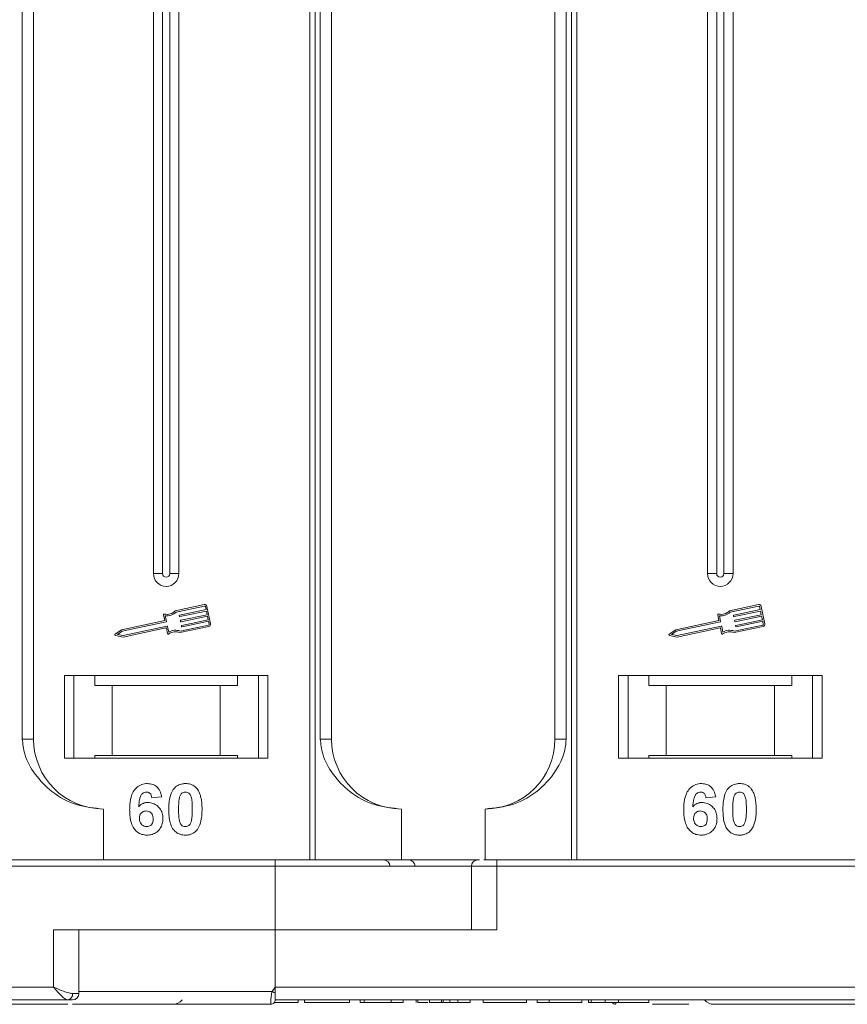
# Model space of a CAD drawing. Header units: millimetres. Extents: x -956 to 636, y -192 to 923.
# Tile 20 of 75: x -150 to -85, y 32 to 109. Entities that reach past the tile are written whole.
import ezdxf

# ---------------------------------------------------------------- set-up
doc = ezdxf.new("R2010")
doc.units = ezdxf.units.MM

msp = doc.modelspace()

# ---------------------------------------------------------------- linework, layer by layer
at = {"color": 7, "linetype": 'Continuous', "lineweight": 15}
for p, q in [((-149.89, 193.177), (-149.89, 52.677)), ((-149.004, 52.677), (-149.004, 193.177)), ((-139.575, 193.177), (-139.575, 65.677)), ((-138.86, 193.177), (-138.86, 65.677)), ((-138.29, 65.677), (-138.29, 193.177)), ((-137.575, 65.677), (-137.575, 193.177)), ((-127.287, 193.177), (-127.287, 43.177)), ((-126.868, 43.177), (-126.868, 193.177)), ((-126.46, 193.177), (-126.46, 52.677)), ((-125.575, 52.677), (-125.575, 193.177)), ((-108.004, 193.177), (-108.004, 52.677)), ((-107.119, 52.677), (-107.119, 193.177)), ((-106.712, 193.177), (-106.712, 43.177)), ((-106.292, 43.177), (-106.292, 193.177)), ((-96.004, 193.177), (-96.004, 65.677)), ((-95.289, 193.177), (-95.289, 65.677)), ((-94.719, 65.677), (-94.719, 193.177)), ((-94.004, 65.677), (-94.004, 193.177)), ((-138.86, 65.677), (-139.575, 65.677)), ((-137.575, 65.677), (-138.29, 65.677)), ((-95.289, 65.677), (-96.004, 65.677)), ((-94.004, 65.677), (-94.719, 65.677)), ((-135.578, 63.244), (-137.857, 62.762)), ((-135.554, 63.129), (-137.797, 62.655)), ((-137.519, 62.414), (-135.436, 62.854)), ((-135.412, 62.739), (-137.494, 62.299)), ((-135.436, 62.854), (-135.485, 63.083)), ((-135.351, 62.451), (-135.412, 62.739)), ((-135.078, 61.729), (-135.37, 63.108)), ((-92.008, 63.244), (-94.286, 62.762)), ((-91.984, 63.129), (-94.226, 62.655)), ((-93.948, 62.414), (-91.866, 62.854)), ((-91.841, 62.739), (-93.924, 62.299)), ((-91.866, 62.854), (-91.914, 63.083)), ((-91.781, 62.451), (-91.841, 62.739)), ((-91.508, 61.729), (-91.799, 63.108)), ((-138.685, 61.987), (-142.084, 61.269)), ((-138.779, 62.431), (-138.685, 61.987)), ((-138.646, 62.369), (-138.552, 61.925)), ((-137.529, 62.321), (-137.541, 62.379)), ((-137.444, 61.919), (-137.456, 61.977)), ((-137.434, 62.011), (-135.351, 62.451)), ((-135.327, 62.336), (-137.409, 61.896)), ((-137.349, 61.609), (-135.266, 62.049)), ((-135.242, 61.934), (-137.324, 61.494)), ((-135.266, 62.049), (-135.327, 62.336)), ((-135.193, 61.704), (-135.242, 61.934)), ((-95.115, 61.987), (-98.513, 61.269)), ((-95.209, 62.431), (-95.115, 61.987)), ((-95.076, 62.369), (-94.982, 61.925)), ((-93.959, 62.321), (-93.971, 62.379)), ((-93.874, 61.919), (-93.886, 61.977)), ((-93.863, 62.011), (-91.781, 62.451)), ((-91.756, 62.336), (-93.839, 61.896)), ((-93.778, 61.609), (-91.696, 62.049)), ((-91.671, 61.934), (-93.754, 61.494)), ((-91.696, 62.049), (-91.756, 62.336)), ((-91.623, 61.704), (-91.671, 61.934)), ((-142.084, 61.269), (-142.586, 60.918)), ((-142.036, 61.159), (-142.405, 60.901)), ((-138.575, 61.89), (-142.036, 61.159)), ((-141.963, 60.814), (-138.502, 61.546)), ((-141.963, 60.694), (-138.593, 61.406)), ((-138.558, 61.384), (-138.47, 60.968)), ((-138.467, 61.523), (-138.373, 61.079)), ((-137.493, 61.039), (-135.214, 61.52)), ((-137.481, 61.161), (-135.239, 61.635)), ((-137.359, 61.517), (-137.371, 61.574)), ((-98.513, 61.269), (-99.015, 60.918)), ((-98.466, 61.159), (-98.835, 60.901)), ((-95.004, 61.89), (-98.466, 61.159)), ((-98.393, 60.814), (-94.932, 61.546)), ((-98.392, 60.694), (-95.022, 61.406)), ((-94.987, 61.384), (-94.9, 60.968)), ((-94.897, 61.523), (-94.803, 61.079)), ((-93.922, 61.039), (-91.644, 61.52)), ((-93.911, 61.161), (-91.668, 61.635)), ((-93.789, 61.517), (-93.801, 61.574)), ((-142.564, 60.812), (-141.963, 60.694)), ((-142.405, 60.901), (-141.963, 60.814)), ((-98.993, 60.812), (-98.392, 60.694)), ((-98.835, 60.901), (-98.393, 60.814)), ((-130.575, 57.677), (-146.575, 57.677)), ((-146.575, 57.677), (-146.575, 51.177)), ((-145.825, 51.177), (-145.825, 57.677)), ((-144.189, 57.677), (-144.189, 56.877)), ((-132.961, 56.877), (-132.961, 57.677)), ((-131.325, 57.677), (-131.325, 51.177)), ((-130.575, 51.177), (-130.575, 57.677)), ((-87.004, 57.677), (-103.004, 57.677)), ((-103.004, 57.677), (-103.004, 51.177)), ((-102.254, 51.177), (-102.254, 57.677)), ((-100.618, 57.677), (-100.618, 56.877)), ((-89.391, 56.877), (-89.391, 57.677)), ((-87.754, 57.677), (-87.754, 51.177)), ((-87.004, 51.177), (-87.004, 57.677)), ((-144.189, 56.877), (-142.825, 56.877)), ((-142.825, 56.877), (-142.825, 51.377)), ((-142.825, 56.877), (-134.325, 56.877)), ((-134.325, 51.377), (-134.325, 56.877)), ((-134.325, 56.877), (-132.961, 56.877)), ((-100.618, 56.877), (-99.254, 56.877)), ((-99.254, 56.877), (-99.254, 51.377)), ((-99.254, 56.877), (-90.754, 56.877)), ((-90.754, 51.377), (-90.754, 56.877)), ((-90.754, 56.877), (-89.391, 56.877)), ((-149.89, 52.677), (-149.004, 52.677)), ((-126.46, 52.677), (-125.575, 52.677)), ((-108.004, 52.677), (-107.119, 52.677)), ((-146.575, 51.177), (-130.575, 51.177)), ((-142.825, 51.377), (-144.189, 51.377)), ((-144.189, 51.177), (-144.189, 51.377)), ((-142.825, 51.377), (-134.325, 51.377)), ((-132.961, 51.377), (-134.325, 51.377)), ((-132.961, 51.377), (-132.961, 51.177)), ((-103.004, 51.177), (-87.004, 51.177)), ((-99.254, 51.377), (-100.618, 51.377)), ((-100.618, 51.177), (-100.618, 51.377)), ((-99.254, 51.377), (-90.754, 51.377)), ((-89.391, 51.377), (-90.754, 51.377)), ((-89.391, 51.377), (-89.391, 51.177)), ((-138.934, 48.133), (-139.703, 48.049)), ((-95.363, 48.133), (-96.133, 48.049)), ((-143.504, 47.177), (-143.504, 43.177)), ((-120.075, 47.177), (-120.075, 43.177)), ((-113.504, 43.177), (-113.504, 47.177)), ((-130.004, 43.177), (-179.576, 43.177)), ((-179.576, 42.677), (-130.004, 42.677)), ((-130.004, 42.677), (-130.004, 43.177)), ((-130.004, 42.677), (-130.004, 37.677)), ((-130.004, 42.677), (-114.576, 42.677)), ((-114.576, 42.677), (-114.576, 37.677)), ((-114.576, 42.677), (-112.576, 42.677)), ((-112.576, 42.677), (-112.576, 43.177)), ((-63.004, 43.177), (-112.576, 43.177)), ((-112.576, 37.677), (-112.576, 42.677)), ((-112.576, 42.677), (-63.004, 42.677)), ((-130.004, 37.677), (-147.433, 37.677)), ((-147.433, 37.677), (-147.433, 33.177)), ((-145.433, 32.677), (-145.433, 37.677)), ((-130.004, 33.177), (-130.004, 37.677)), ((-130.004, 37.677), (-112.576, 37.677)), ((-147.433, 33.177), (-197.004, 33.177)), ((-145.942, 32.677), (-145.433, 32.677)), ((-145.433, 32.827), (-130.238, 32.827)), ((-130.238, 32.827), (-130.004, 33.177)), ((-80.433, 33.177), (-130.004, 33.177)), ((-197.004, 32.177), (-146.315, 32.177)), ((-130.354, 31.827), (-130.354, 31.827)), ((-130.004, 32.179), (-130.004, 32.177)), ((-130.004, 32.177), (-79.315, 32.177)), ((-130.004, 32.177), (-105.376, 32.177)), ((-128.203, 32.177), (-128.203, 31.977)), ((-127.69, 31.977), (-127.69, 32.177)), ((-127.69, 31.977), (-124.165, 31.977)), ((-124.165, 32.177), (-124.165, 31.977)), ((-123.331, 32.177), (-123.331, 31.977)), ((-123.331, 31.977), (-123.011, 31.977)), ((-123.011, 32.177), (-123.011, 31.977)), ((-123.011, 31.977), (-120.895, 31.977)), ((-120.895, 31.977), (-120.895, 32.177)), ((-120.895, 31.977), (-119.934, 31.977)), ((-119.934, 32.177), (-119.934, 31.977)), ((-118.908, 32.177), (-118.908, 31.977)), ((-118.799, 32.177), (-118.799, 31.977)), ((-117.876, 32.177), (-117.876, 31.977)), ((-116.915, 31.977), (-117.876, 31.977)), ((-116.915, 32.177), (-116.915, 31.977)), ((-116.784, 32.177), (-116.784, 31.977)), ((-116.27, 32.177), (-116.27, 31.977)), ((-115.633, 32.177), (-115.633, 31.977)), ((-115.633, 31.977), (-114.671, 31.977)), ((-114.671, 32.177), (-114.671, 31.977)), ((-113.645, 32.177), (-113.645, 31.977)), ((-113.645, 31.977), (-110.248, 31.977)), ((-110.248, 32.177), (-110.248, 31.977)), ((-109.415, 32.177), (-109.415, 31.977)), ((-109.415, 31.977), (-108.453, 31.977)), ((-108.453, 32.177), (-108.453, 31.977)), ((-108.453, 31.977), (-105.889, 31.977)), ((-105.889, 32.177), (-105.889, 31.977)), ((-105.376, 32.177), (-105.376, 31.977)), ((-105.153, 32.177), (-105.153, 31.977)), ((-104.065, 32.177), (-104.065, 31.977)), ((-103.225, 31.827), (-103.225, 31.827)), ((-103.011, 32.177), (-103.011, 31.977)), ((-100.633, 32.177), (-100.633, 31.977))]:
    msp.add_line(p, q, dxfattribs=at)
for centre, radius, start, end in [((-138.575, 65.677), 1, 180, 0), ((-138.575, 65.677), 0.285, 180, 0), ((-95.004, 65.677), 1, 180, 0), ((-95.004, 65.677), 0.285, 180, 0), ((-138.503, 63.349), 0.873, 256.41469, 317.74736), ((-135.542, 63.071), 0.176, 11.9297, 101.9297), ((-135.542, 63.071), 0.0587, 11.9297, 101.9297), ((-94.932, 63.349), 0.873, 256.41469, 317.74736), ((-91.972, 63.071), 0.176, 11.9297, 101.9297), ((-91.972, 63.071), 0.0587, 11.9297, 101.9297), ((-138.722, 62.444), 0.0587, 76.41469, 191.9297), ((-138.503, 63.349), 0.99, 261.69305, 315.48899), ((-138.581, 61.919), 0.0294, 281.9297, 11.9297), ((-137.513, 62.385), 0.0294, 101.9297, 191.9297), ((-137.5, 62.327), 0.0294, 191.9297, 281.9297), ((-137.428, 61.983), 0.0294, 101.9297, 191.9297), ((-137.415, 61.925), 0.0294, 191.9297, 281.9297), ((-95.151, 62.444), 0.0587, 76.41469, 191.9297), ((-94.932, 63.349), 0.99, 261.69305, 315.48899), ((-95.01, 61.919), 0.0294, 281.9297, 11.9297), ((-93.942, 62.385), 0.0294, 101.9297, 191.9297), ((-93.93, 62.327), 0.0294, 191.9297, 281.9297), ((-93.857, 61.983), 0.0294, 101.9297, 191.9297), ((-93.845, 61.925), 0.0294, 191.9297, 281.9297), ((-138.587, 61.378), 0.0294, 11.9297, 101.9297), ((-138.496, 61.517), 0.0294, 11.9297, 101.9297), ((-137.846, 60.241), 0.99, 68.37041, 122.16635), ((-137.343, 61.58), 0.0294, 101.9297, 191.9297), ((-137.33, 61.523), 0.0294, 191.9297, 281.9297), ((-135.251, 61.692), 0.0587, 281.9297, 11.9297), ((-135.251, 61.692), 0.176, 281.9297, 11.9297), ((-95.016, 61.378), 0.0294, 11.9297, 101.9297), ((-94.925, 61.517), 0.0294, 11.9297, 101.9297), ((-94.276, 60.241), 0.99, 68.37041, 122.16635), ((-93.772, 61.58), 0.0294, 101.9297, 191.9297), ((-93.76, 61.523), 0.0294, 191.9297, 281.9297), ((-91.68, 61.692), 0.0587, 281.9297, 11.9297), ((-91.68, 61.692), 0.176, 281.9297, 11.9297), ((-142.552, 60.87), 0.0587, 124.95116, 258.90824), ((-138.413, 60.98), 0.0587, 191.9297, 307.44471), ((-137.846, 60.241), 0.873, 66.11204, 127.44471), ((-98.982, 60.87), 0.0587, 124.95116, 258.90824), ((-94.842, 60.98), 0.0587, 191.9297, 307.44471), ((-94.276, 60.241), 0.873, 66.11204, 127.44471), ((-143.504, 52.677), 5.5, 180, 270), ((-120.075, 52.677), 5.5, 180, 270), ((-113.504, 52.677), 5.5, 270, 0), ((-121.487, 42.677), 0.5, 0, 90), ((-119.503, 42.677), 0.5, 0, 90), ((-114.076, 42.677), 0.5, 90, 180), ((-146.389, 32.621), 0.451, 279.5202, 7.08135), ((-145.933, 32.677), 0.5, 270, 0), ((-94.46, 99.754), 75.89, 241.87179, 242.07191), ((-138.075, 32.827), 1, 270, 319.04573), ((-130.354, 32.177), 0.35, 269.99809, 359.99965), ((-103.225, 32.177), 0.35, 215.64347, 270.00182), ((-95.504, 32.827), 1, 221.2946, 270)]:
    msp.add_arc(centre, radius, start, end, dxfattribs=at)
for points, knots in [([(-149.89, 52.677), (-149.846, 52.286), (-149.735, 51.288), (-148.911, 49.833), (-147.541, 48.421), (-145.676, 47.384), (-144.226, 47.246), (-143.504, 47.177)], [0, 0, 0, 0, 0.125713, 0.321276, 0.524466, 0.763484, 1, 1, 1, 1]), ([(-126.46, 52.677), (-126.417, 52.286), (-126.305, 51.288), (-125.482, 49.833), (-124.112, 48.421), (-122.247, 47.384), (-120.796, 47.246), (-120.075, 47.177)], [0, 0, 0, 0, 0.125713, 0.321276, 0.524466, 0.763484, 1, 1, 1, 1]), ([(-113.504, 47.177), (-112.744, 47.253), (-111.224, 47.406), (-109.202, 48.596), (-107.871, 50.146), (-107.21, 51.591), (-107.144, 52.383), (-107.119, 52.677)], [0, 0, 0, 0, 0.249096, 0.498243, 0.745205, 0.90541, 1, 1, 1, 1]), ([(-141.447, 47.123), (-141.444, 47.256), (-141.435, 47.658), (-141.344, 48.214), (-141.066, 48.722), (-140.719, 49.025), (-140.35, 49.163), (-140.116, 49.173), (-140.032, 49.177)], [0, 0, 0, 0, 0.142337, 0.429127, 0.589943, 0.751205, 0.909895, 1, 1, 1, 1]), ([(-140.032, 49.177), (-139.896, 49.166), (-139.65, 49.147), (-139.337, 48.963), (-139.096, 48.686), (-138.98, 48.389), (-138.944, 48.19), (-138.934, 48.133)], [0, 0, 0, 0, 0.242691, 0.439002, 0.635006, 0.895059, 1, 1, 1, 1]), ([(-138.37, 47.158), (-138.367, 47.291), (-138.362, 47.594), (-138.29, 48.122), (-138.149, 48.542), (-137.991, 48.748), (-137.974, 48.771)], [0, 0, 0, 0, 0.237381, 0.538918, 0.949082, 1, 1, 1, 1]), ([(-137.974, 48.771), (-137.93, 48.821), (-137.839, 48.923), (-137.671, 49.038), (-137.482, 49.121), (-137.313, 49.159), (-137.171, 49.174), (-137.099, 49.176), (-137.062, 49.177)], [0, 0, 0, 0, 0.193776, 0.3936, 0.587864, 0.788908, 0.894169, 1, 1, 1, 1]), ([(-137.062, 49.177), (-136.995, 49.175), (-136.86, 49.17), (-136.662, 49.126), (-136.472, 49.049), (-136.327, 48.95), (-136.22, 48.852), (-136.172, 48.795), (-136.147, 48.766)], [0, 0, 0, 0, 0.192627, 0.388684, 0.582013, 0.783201, 0.891038, 1, 1, 1, 1]), ([(-136.147, 48.766), (-136.108, 48.712), (-136.028, 48.602), (-135.923, 48.37), (-135.833, 48.075), (-135.783, 47.744), (-135.758, 47.434), (-135.756, 47.245), (-135.754, 47.15)], [0, 0, 0, 0, 0.118432, 0.239329, 0.449434, 0.664178, 0.83182, 1, 1, 1, 1]), ([(-97.876, 47.123), (-97.873, 47.256), (-97.865, 47.658), (-97.774, 48.214), (-97.496, 48.722), (-97.149, 49.025), (-96.779, 49.163), (-96.546, 49.173), (-96.461, 49.177)], [0, 0, 0, 0, 0.142337, 0.429127, 0.589943, 0.751205, 0.909895, 1, 1, 1, 1]), ([(-96.461, 49.177), (-96.325, 49.166), (-96.079, 49.147), (-95.766, 48.963), (-95.525, 48.686), (-95.41, 48.389), (-95.374, 48.19), (-95.363, 48.133)], [0, 0, 0, 0, 0.242691, 0.439002, 0.635006, 0.895059, 1, 1, 1, 1]), ([(-94.799, 47.158), (-94.797, 47.291), (-94.792, 47.594), (-94.72, 48.122), (-94.578, 48.542), (-94.421, 48.748), (-94.403, 48.771)], [0, 0, 0, 0, 0.237381, 0.538918, 0.949082, 1, 1, 1, 1]), ([(-94.403, 48.771), (-94.359, 48.821), (-94.269, 48.923), (-94.1, 49.038), (-93.911, 49.121), (-93.742, 49.159), (-93.601, 49.174), (-93.528, 49.176), (-93.492, 49.177)], [0, 0, 0, 0, 0.193776, 0.3936, 0.587864, 0.788908, 0.894169, 1, 1, 1, 1]), ([(-93.492, 49.177), (-93.425, 49.175), (-93.29, 49.17), (-93.092, 49.126), (-92.901, 49.049), (-92.757, 48.95), (-92.65, 48.852), (-92.601, 48.795), (-92.576, 48.766)], [0, 0, 0, 0, 0.192627, 0.388684, 0.582013, 0.783201, 0.891038, 1, 1, 1, 1]), ([(-92.576, 48.766), (-92.537, 48.712), (-92.458, 48.602), (-92.352, 48.37), (-92.263, 48.075), (-92.213, 47.744), (-92.188, 47.434), (-92.185, 47.245), (-92.184, 47.15)], [0, 0, 0, 0, 0.118432, 0.239329, 0.449434, 0.664178, 0.83182, 1, 1, 1, 1]), ([(-140.13, 48.51), (-140.184, 48.505), (-140.292, 48.494), (-140.445, 48.394), (-140.587, 48.222), (-140.695, 47.86), (-140.719, 47.56), (-140.736, 47.355)], [0, 0, 0, 0, 0.112049, 0.22438, 0.370115, 0.570276, 1, 1, 1, 1]), ([(-139.703, 48.049), (-139.716, 48.126), (-139.735, 48.248), (-139.825, 48.393), (-139.931, 48.473), (-140.039, 48.506), (-140.105, 48.509), (-140.13, 48.51)], [0, 0, 0, 0, 0.33384, 0.5245467, 0.7163724, 0.8918244, 1, 1, 1, 1]), ([(-137.601, 47.15), (-137.6, 47.216), (-137.599, 47.35), (-137.593, 47.531), (-137.583, 47.692), (-137.569, 47.835), (-137.551, 47.978), (-137.527, 48.071), (-137.515, 48.118)], [0, 0, 0, 0, 0.20527, 0.410616, 0.557148, 0.703844, 0.851475, 1, 1, 1, 1]), ([(-137.515, 48.118), (-137.491, 48.187), (-137.453, 48.299), (-137.345, 48.425), (-137.221, 48.491), (-137.122, 48.508), (-137.068, 48.51), (-137.062, 48.51)], [0, 0, 0, 0, 0.334804, 0.542561, 0.750382, 0.970721, 1, 1, 1, 1]), ([(-137.062, 48.51), (-137.005, 48.504), (-136.904, 48.494), (-136.775, 48.42), (-136.665, 48.279), (-136.565, 48.008), (-136.528, 47.612), (-136.525, 47.305), (-136.524, 47.15)], [0, 0, 0, 0, 0.105646, 0.186221, 0.267042, 0.431541, 0.712708, 1, 1, 1, 1]), ([(-96.56, 48.51), (-96.614, 48.505), (-96.722, 48.494), (-96.874, 48.394), (-97.016, 48.222), (-97.124, 47.86), (-97.149, 47.56), (-97.165, 47.355)], [0, 0, 0, 0, 0.112049, 0.22438, 0.370115, 0.570276, 1, 1, 1, 1]), ([(-96.133, 48.049), (-96.145, 48.126), (-96.165, 48.248), (-96.255, 48.393), (-96.36, 48.473), (-96.468, 48.506), (-96.534, 48.509), (-96.56, 48.51)], [0, 0, 0, 0, 0.33384, 0.524547, 0.716372, 0.891824, 1, 1, 1, 1]), ([(-94.03, 47.15), (-94.03, 47.216), (-94.029, 47.35), (-94.023, 47.531), (-94.013, 47.692), (-93.998, 47.835), (-93.98, 47.978), (-93.956, 48.071), (-93.944, 48.118)], [0, 0, 0, 0, 0.20527, 0.410616, 0.557148, 0.703844, 0.851475, 1, 1, 1, 1]), ([(-93.944, 48.118), (-93.921, 48.187), (-93.883, 48.299), (-93.774, 48.425), (-93.651, 48.491), (-93.552, 48.508), (-93.498, 48.51), (-93.492, 48.51)], [0, 0, 0, 0, 0.334804, 0.542561, 0.750382, 0.970721, 1, 1, 1, 1]), ([(-93.492, 48.51), (-93.434, 48.504), (-93.333, 48.494), (-93.205, 48.42), (-93.094, 48.279), (-92.994, 48.008), (-92.958, 47.612), (-92.955, 47.305), (-92.953, 47.15)], [0, 0, 0, 0, 0.105646, 0.186221, 0.267042, 0.431541, 0.712708, 1, 1, 1, 1]), ([(-140.736, 47.355), (-140.69, 47.403), (-140.595, 47.501), (-140.45, 47.593), (-140.322, 47.642), (-140.224, 47.67), (-140.12, 47.686), (-140.049, 47.689), (-140.013, 47.69)], [0, 0, 0, 0, 0.243654, 0.49576, 0.617892, 0.741503, 0.870025, 1, 1, 1, 1]), ([(-140.013, 47.69), (-139.878, 47.677), (-139.605, 47.653), (-139.257, 47.437), (-138.991, 47.135), (-138.85, 46.782), (-138.837, 46.539), (-138.831, 46.43)], [0, 0, 0, 0, 0.210216, 0.421975, 0.620016, 0.831037, 1, 1, 1, 1]), ([(-97.165, 47.355), (-97.119, 47.403), (-97.025, 47.501), (-96.879, 47.593), (-96.752, 47.642), (-96.653, 47.67), (-96.549, 47.686), (-96.478, 47.689), (-96.443, 47.69)], [0, 0, 0, 0, 0.2436536, 0.4957602, 0.6178923, 0.7415029, 0.8700251, 1, 1, 1, 1]), ([(-96.443, 47.69), (-96.307, 47.677), (-96.035, 47.653), (-95.686, 47.437), (-95.421, 47.135), (-95.279, 46.782), (-95.266, 46.539), (-95.261, 46.43)], [0, 0, 0, 0, 0.210216, 0.421975, 0.620016, 0.831037, 1, 1, 1, 1]), ([(-140.089, 45.126), (-140.225, 45.136), (-140.496, 45.158), (-140.856, 45.359), (-141.148, 45.664), (-141.388, 46.2), (-141.443, 46.71), (-141.446, 47.065), (-141.447, 47.123)], [0, 0, 0, 0, 0.148269, 0.297647, 0.442421, 0.607851, 0.935658, 1, 1, 1, 1]), ([(-140.677, 46.448), (-140.673, 46.53), (-140.665, 46.666), (-140.573, 46.836), (-140.451, 46.944), (-140.303, 47.013), (-140.195, 47.02), (-140.143, 47.023)], [0, 0, 0, 0, 0.2767209, 0.4568705, 0.6370074, 0.8240683, 1, 1, 1, 1]), ([(-140.105, 45.792), (-140.172, 45.799), (-140.309, 45.814), (-140.485, 45.931), (-140.611, 46.088), (-140.669, 46.27), (-140.675, 46.39), (-140.677, 46.448)], [0, 0, 0, 0, 0.207905, 0.419981, 0.630626, 0.821735, 1, 1, 1, 1]), ([(-140.143, 47.023), (-140.075, 47.018), (-139.95, 47.008), (-139.79, 46.913), (-139.671, 46.778), (-139.609, 46.594), (-139.603, 46.461), (-139.601, 46.391)], [0, 0, 0, 0, 0.213757, 0.394944, 0.576585, 0.777311, 1, 1, 1, 1]), ([(-137.062, 45.126), (-137.197, 45.136), (-137.469, 45.156), (-137.823, 45.354), (-138.111, 45.668), (-138.344, 46.279), (-138.359, 46.799), (-138.37, 47.158)], [0, 0, 0, 0, 0.1475277, 0.2965695, 0.43214, 0.6087374, 1, 1, 1, 1]), ([(-137.062, 45.792), (-137.13, 45.8), (-137.24, 45.813), (-137.369, 45.9), (-137.472, 46.05), (-137.565, 46.322), (-137.594, 46.712), (-137.598, 47.003), (-137.601, 47.15)], [0, 0, 0, 0, 0.125351, 0.202197, 0.279182, 0.459742, 0.727968, 1, 1, 1, 1]), ([(-136.524, 47.15), (-136.524, 47.083), (-136.525, 46.95), (-136.531, 46.769), (-136.541, 46.608), (-136.555, 46.466), (-136.574, 46.324), (-136.597, 46.231), (-136.609, 46.185)], [0, 0, 0, 0, 0.205942, 0.411959, 0.558149, 0.704502, 0.851801, 1, 1, 1, 1]), ([(-135.754, 47.15), (-135.757, 47.016), (-135.762, 46.713), (-135.832, 46.193), (-135.97, 45.77), (-136.127, 45.562), (-136.15, 45.532)], [0, 0, 0, 0, 0.236629, 0.537361, 0.932986, 1, 1, 1, 1]), ([(-96.519, 45.126), (-96.654, 45.136), (-96.926, 45.158), (-97.285, 45.359), (-97.577, 45.664), (-97.817, 46.2), (-97.872, 46.71), (-97.876, 47.065), (-97.876, 47.123)], [0, 0, 0, 0, 0.148269, 0.297647, 0.442421, 0.607851, 0.935658, 1, 1, 1, 1]), ([(-97.107, 46.448), (-97.102, 46.53), (-97.094, 46.666), (-97.003, 46.836), (-96.881, 46.944), (-96.732, 47.013), (-96.625, 47.02), (-96.572, 47.023)], [0, 0, 0, 0, 0.2767209, 0.4568705, 0.6370074, 0.8240683, 1, 1, 1, 1]), ([(-96.534, 45.792), (-96.602, 45.799), (-96.739, 45.814), (-96.914, 45.931), (-97.041, 46.088), (-97.098, 46.27), (-97.104, 46.39), (-97.107, 46.448)], [0, 0, 0, 0, 0.207905, 0.419981, 0.630626, 0.821735, 1, 1, 1, 1]), ([(-96.572, 47.023), (-96.505, 47.018), (-96.38, 47.008), (-96.219, 46.913), (-96.1, 46.778), (-96.038, 46.594), (-96.033, 46.461), (-96.03, 46.391)], [0, 0, 0, 0, 0.2137567, 0.3949441, 0.5765849, 0.7773109, 1, 1, 1, 1]), ([(-93.492, 45.126), (-93.627, 45.136), (-93.899, 45.156), (-94.252, 45.354), (-94.541, 45.668), (-94.774, 46.279), (-94.789, 46.799), (-94.799, 47.158)], [0, 0, 0, 0, 0.147528, 0.296569, 0.43214, 0.608737, 1, 1, 1, 1]), ([(-93.492, 45.792), (-93.56, 45.8), (-93.67, 45.813), (-93.799, 45.9), (-93.901, 46.05), (-93.995, 46.322), (-94.024, 46.712), (-94.028, 47.003), (-94.03, 47.15)], [0, 0, 0, 0, 0.125351, 0.202197, 0.279182, 0.459742, 0.727968, 1, 1, 1, 1]), ([(-92.953, 47.15), (-92.954, 47.083), (-92.955, 46.95), (-92.96, 46.769), (-92.97, 46.608), (-92.985, 46.466), (-93.003, 46.324), (-93.027, 46.231), (-93.039, 46.185)], [0, 0, 0, 0, 0.205942, 0.411959, 0.558149, 0.704502, 0.851801, 1, 1, 1, 1]), ([(-92.184, 47.15), (-92.186, 47.016), (-92.191, 46.713), (-92.262, 46.193), (-92.4, 45.77), (-92.557, 45.562), (-92.58, 45.532)], [0, 0, 0, 0, 0.236629, 0.537361, 0.932986, 1, 1, 1, 1]), ([(-139.601, 46.391), (-139.605, 46.305), (-139.611, 46.167), (-139.684, 45.988), (-139.794, 45.879), (-139.938, 45.805), (-140.046, 45.797), (-140.105, 45.792)], [0, 0, 0, 0, 0.2886974, 0.4635526, 0.6399417, 0.8018084, 1, 1, 1, 1]), ([(-138.831, 46.43), (-138.839, 46.296), (-138.855, 46.026), (-139.02, 45.644), (-139.306, 45.345), (-139.679, 45.154), (-139.952, 45.135), (-140.089, 45.126)], [0, 0, 0, 0, 0.1978309, 0.3972998, 0.5989102, 0.7987412, 1, 1, 1, 1]), ([(-136.609, 46.185), (-136.633, 46.116), (-136.671, 46.004), (-136.778, 45.879), (-136.9, 45.813), (-136.999, 45.795), (-137.054, 45.793), (-137.062, 45.792)], [0, 0, 0, 0, 0.3336776, 0.5404125, 0.7472639, 0.9612091, 1, 1, 1, 1]), ([(-96.03, 46.391), (-96.034, 46.305), (-96.04, 46.167), (-96.114, 45.988), (-96.224, 45.879), (-96.368, 45.805), (-96.475, 45.797), (-96.534, 45.792)], [0, 0, 0, 0, 0.2886974, 0.4635526, 0.6399417, 0.8018084, 1, 1, 1, 1]), ([(-95.261, 46.43), (-95.269, 46.296), (-95.284, 46.026), (-95.45, 45.644), (-95.735, 45.345), (-96.109, 45.154), (-96.382, 45.135), (-96.519, 45.126)], [0, 0, 0, 0, 0.197831, 0.3973, 0.59891, 0.798741, 1, 1, 1, 1]), ([(-93.039, 46.185), (-93.062, 46.116), (-93.1, 46.004), (-93.208, 45.879), (-93.329, 45.813), (-93.429, 45.795), (-93.483, 45.793), (-93.492, 45.792)], [0, 0, 0, 0, 0.3336776, 0.5404125, 0.7472639, 0.9612091, 1, 1, 1, 1]), ([(-136.15, 45.532), (-136.195, 45.482), (-136.285, 45.38), (-136.454, 45.264), (-136.642, 45.181), (-136.812, 45.143), (-136.953, 45.128), (-137.026, 45.126), (-137.062, 45.126)], [0, 0, 0, 0, 0.193769, 0.393564, 0.587886, 0.789131, 0.894283, 1, 1, 1, 1]), ([(-92.58, 45.532), (-92.624, 45.482), (-92.714, 45.38), (-92.883, 45.264), (-93.072, 45.181), (-93.241, 45.143), (-93.382, 45.128), (-93.455, 45.126), (-93.492, 45.126)], [0, 0, 0, 0, 0.193769, 0.393564, 0.587886, 0.789131, 0.894283, 1, 1, 1, 1]), ([(-113.947, 43.177), (-114.238, 43.177), (-115.482, 43.177), (-118.129, 43.177), (-121.851, 43.177), (-125.939, 43.177), (-128.663, 43.177), (-130.004, 43.177)], [0, 0, 0, 0, 0.060519, 0.259148, 0.513188, 0.76031, 1, 1, 1, 1]), ([(-112.576, 43.177), (-112.734, 43.177), (-113.061, 43.177), (-113.421, 43.177), (-113.564, 43.177), (-113.597, 43.177)], [0, 0, 0, 0, 0.421218, 0.866389, 1, 1, 1, 1]), ([(-146.315, 32.177), (-146.382, 32.194), (-146.526, 32.229), (-146.805, 32.48), (-147.115, 32.809), (-147.327, 33.054), (-147.433, 33.177)], [0, 0, 0, 0, 0.23435, 0.498195, 0.748869, 1, 1, 1, 1]), ([(-147.433, 33.177), (-147.163, 33.061), (-146.745, 32.88), (-146.246, 32.708), (-146.037, 32.687), (-145.942, 32.677)], [0, 0, 0, 0, 0.498413, 0.772928, 1, 1, 1, 1]), ([(-130.354, 31.827), (-130.355, 31.834), (-130.355, 31.848), (-130.354, 31.951), (-130.352, 32.096), (-130.341, 32.28), (-130.321, 32.462), (-130.292, 32.649), (-130.255, 32.771), (-130.238, 32.827)], [0, 0, 0, 0, 0.172016, 0.312756, 0.499599, 0.630391, 0.758026, 0.889228, 1, 1, 1, 1]), ([(-130.004, 32.702), (-130.004, 32.61), (-130.004, 32.425), (-130.004, 32.263), (-130.004, 32.233), (-130.004, 32.224)], [0, 0, 0, 0, 0.412979, 0.825987, 1, 1, 1, 1]), ([(-162.504, 31.827), (-162.458, 31.827), (-162.365, 31.827), (-161.594, 31.827), (-160.428, 31.827), (-158.957, 31.827), (-157.308, 31.827), (-155.37, 31.827), (-152.407, 31.827), (-149.353, 31.827), (-146.874, 31.827), (-146.315, 31.827)], [0, 0, 0, 0, 0.116114, 0.23577, 0.358733, 0.454818, 0.550887, 0.648986, 0.747068, 0.942991, 1, 1, 1, 1]), ([(-145.933, 31.827), (-145.682, 31.827), (-144.502, 31.827), (-141.955, 31.827), (-138.325, 31.827), (-134.332, 31.827), (-131.667, 31.827), (-130.354, 31.827)], [0, 0, 0, 0, 0.054031, 0.253851, 0.509638, 0.75851, 1, 1, 1, 1]), ([(-130.075, 31.977), (-129.845, 31.977), (-129.352, 31.977), (-128.763, 31.977), (-128.338, 31.977), (-128.212, 31.977), (-128.205, 31.977), (-128.203, 31.977)], [0, 0, 0, 0, 0.205315, 0.440495, 0.645988, 0.922246, 1, 1, 1, 1]), ([(-118.799, 31.977), (-118.745, 31.977), (-118.636, 31.977), (-118.355, 31.977), (-118.116, 31.977), (-118.001, 31.977)], [0, 0, 0, 0, 0.340796, 0.682573, 1, 1, 1, 1]), ([(-116.784, 31.977), (-116.803, 31.977), (-116.841, 31.977), (-116.869, 31.977), (-116.889, 31.977), (-116.901, 31.977), (-116.91, 31.977), (-116.913, 31.977), (-116.915, 31.977)], [0, 0, 0, 0, 0.193806, 0.393127, 0.544069, 0.695412, 0.847613, 1, 1, 1, 1]), ([(-116.27, 31.977), (-116.311, 31.977), (-116.395, 31.977), (-116.505, 31.977), (-116.599, 31.977), (-116.671, 31.977), (-116.735, 31.977), (-116.768, 31.977), (-116.784, 31.977)], [0, 0, 0, 0, 0.202387, 0.410907, 0.557829, 0.709472, 0.853224, 1, 1, 1, 1]), ([(-116.409, 31.977), (-116.396, 31.977), (-116.294, 31.977), (-116.225, 31.977), (-116.164, 31.977)], [0, 0, 0, 0, 0.13346, 1, 1, 1, 1]), ([(-115.633, 31.977), (-115.635, 31.977), (-115.64, 31.977), (-115.689, 31.977), (-115.78, 31.977), (-115.898, 31.977), (-116.064, 31.977), (-116.191, 31.977), (-116.27, 31.977)], [0, 0, 0, 0, 0.292027, 0.504854, 0.613905, 0.723685, 0.829816, 1, 1, 1, 1]), ([(-105.376, 31.977), (-105.376, 31.977), (-105.375, 31.977), (-105.36, 31.977), (-105.335, 31.977), (-105.294, 31.977), (-105.237, 31.977), (-105.181, 31.977), (-105.153, 31.977)], [0, 0, 0, 0, 0.15395, 0.308181, 0.478699, 0.649961, 0.824203, 1, 1, 1, 1]), ([(-105.153, 31.977), (-105.093, 31.977), (-104.973, 31.977), (-104.656, 31.977), (-104.335, 31.977), (-104.094, 31.977), (-104.065, 31.977)], [0, 0, 0, 0, 0.250896, 0.502166, 0.940512, 1, 1, 1, 1]), ([(-104.065, 31.977), (-104.003, 31.977), (-103.879, 31.977), (-103.695, 31.977), (-103.519, 31.977), (-103.351, 31.977), (-103.182, 31.977), (-103.068, 31.977), (-103.011, 31.977)], [0, 0, 0, 0, 0.185429, 0.37219, 0.527708, 0.683877, 0.841678, 1, 1, 1, 1]), ([(-103.225, 31.926), (-103.225, 31.903), (-103.224, 31.842), (-103.225, 31.833), (-103.225, 31.827)], [0, 0, 0, 0, 0.377883, 1, 1, 1, 1]), ([(-103.011, 31.977), (-102.878, 31.977), (-102.474, 31.977), (-101.82, 31.977), (-101.201, 31.977), (-100.774, 31.977), (-100.643, 31.977), (-100.635, 31.977), (-100.633, 31.977)], [0, 0, 0, 0, 0.101398, 0.306996, 0.506144, 0.685262, 0.924557, 1, 1, 1, 1]), ([(-100.329, 31.827), (-99.984, 31.827), (-99.018, 31.827), (-98.075, 31.827), (-97.468, 31.827)], [0, 0, 0, 0, 0.357051, 1, 1, 1, 1]), ([(-95.504, 31.827), (-95.458, 31.827), (-95.363, 31.827), (-94.583, 31.827), (-93.402, 31.827), (-91.911, 31.827), (-90.241, 31.827), (-88.276, 31.827), (-85.273, 31.827), (-82.247, 31.827), (-79.81, 31.827), (-79.315, 31.827)], [0, 0, 0, 0, 0.116801, 0.237217, 0.361008, 0.457797, 0.55457, 0.653419, 0.752252, 0.949669, 1, 1, 1, 1])]:
    msp.add_open_spline(points, degree=3, knots=knots, dxfattribs=at)
for points in [[(-130.004, 33.177), (-130.004, 33.094), (-130.004, 32.928), (-130.004, 32.778), (-130.004, 32.702)], [(-145.933, 32.177), (-145.95, 32.177), (-145.985, 32.177), (-146.205, 32.177), (-146.315, 32.177)]]:
    msp.add_open_spline(points, degree=3, dxfattribs=at)

doc.saveas('drawing.dxf')
